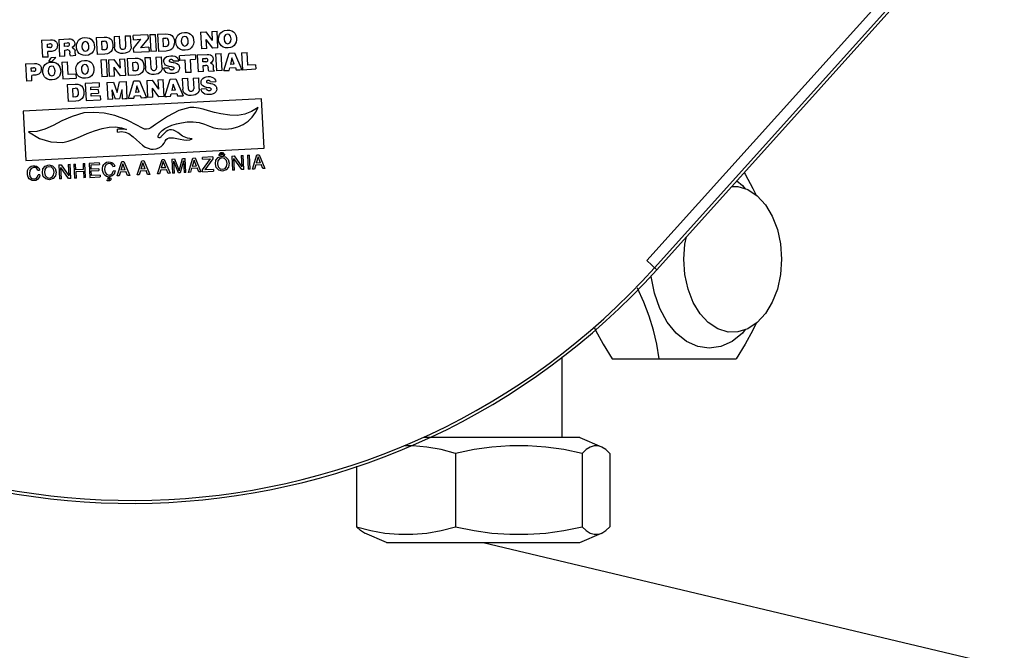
# Model space of a CAD drawing. Extents: x 40.7 to 137.4, y -250.8 to -221.5.
# Tile 36 of 256: x 56.5309 to 56.6455, y -237.8866 to -237.8132. Entities that reach past the tile are written whole.
import ezdxf

# ---------------------------------------------------------------- set-up
doc = ezdxf.new("R2010")
doc.units = 0
doc.header["$MEASUREMENT"] = 0
doc.linetypes.add('DASHDOT2', pattern=[0.5, 0.25, -0.125, 0, -0.125])
doc.layers.get('0').update_dxf_attribs({"linetype": 'CONTINUOUS'})
doc.layers.add('AC-FRIGORÍFICA', color=20, linetype='DASHDOT2')

msp = doc.modelspace()

# ---------------------------------------------------------------- linework, layer by layer
at = {"color": 6, "linetype": 'Continuous'}
for p, q in [((56.60389, -237.84124), (56.66107, -237.77773)), ((56.66198, -237.77855), (56.6048, -237.84206)), ((56.60506, -237.84229), (56.64525, -237.79765)), ((56.60389, -237.84124), (56.60506, -237.84229)), ((56.59402, -237.85243), (56.59402, -237.86183)), ((56.59989, -237.85267), (56.61429, -237.85267)), ((56.5961, -237.86183), (56.57795, -237.86183)), ((56.5961, -237.86183), (56.59862, -237.86291)), ((56.58164, -237.86366), (56.58164, -237.87221)), ((56.59639, -237.86366), (56.59639, -237.87221)), ((56.59961, -237.86366), (56.59961, -237.87221)), ((56.57012, -237.86515), (56.57012, -237.87221)), ((56.57363, -237.87404), (56.57111, -237.87296)), ((56.5961, -237.87404), (56.59862, -237.87296)), ((56.57363, -237.87404), (56.5961, -237.87404))]:
    msp.add_line(p, q, dxfattribs=at)
at = {"color": 7, "linetype": 'Continuous'}
for p, q in [((56.53349, -237.8156), (56.53454, -237.81554)), ((56.53549, -237.8155), (56.53666, -237.81544)), ((56.53549, -237.8155), (56.53559, -237.81748)), ((56.5378, -237.8156), (56.53799, -237.81543)), ((56.53984, -237.81526), (56.54076, -237.81522)), ((56.53984, -237.81526), (56.53994, -237.81726)), ((56.54151, -237.81542), (56.54165, -237.8156)), ((56.54192, -237.81516), (56.54257, -237.81513)), ((56.54192, -237.81516), (56.54198, -237.81641)), ((56.54263, -237.81639), (56.54257, -237.81513)), ((56.54321, -237.8151), (56.54385, -237.81507)), ((56.54321, -237.8151), (56.54327, -237.81636)), ((56.54391, -237.81631), (56.54385, -237.81507)), ((56.54586, -237.81496), (56.54415, -237.81505)), ((56.54417, -237.81554), (56.54415, -237.81505)), ((56.54417, -237.81554), (56.54504, -237.81549)), ((56.54419, -237.81655), (56.54504, -237.81549)), ((56.54588, -237.81539), (56.54501, -237.81646)), ((56.54586, -237.81496), (56.54588, -237.81539)), ((56.54609, -237.81494), (56.54674, -237.81491)), ((56.54609, -237.81494), (56.54619, -237.81691)), ((56.54684, -237.81688), (56.54674, -237.81491)), ((56.54699, -237.8149), (56.54791, -237.81485)), ((56.54699, -237.8149), (56.54709, -237.81689)), ((56.54764, -237.81535), (56.54793, -237.81534)), ((56.54769, -237.81635), (56.54764, -237.81535)), ((56.54814, -237.81539), (56.54793, -237.81534)), ((56.54921, -237.81522), (56.54935, -237.815)), ((56.55199, -237.81465), (56.5526, -237.81462)), ((56.55199, -237.81465), (56.55209, -237.81659)), ((56.5526, -237.81462), (56.55335, -237.81564)), ((56.5534, -237.81652), (56.55265, -237.81552)), ((56.5527, -237.81656), (56.55265, -237.81552)), ((56.55329, -237.81458), (56.55391, -237.81455)), ((56.55329, -237.81458), (56.55335, -237.81564)), ((56.55401, -237.81649), (56.55391, -237.81455)), ((56.53349, -237.8156), (56.53359, -237.81758)), ((56.53416, -237.81604), (56.53443, -237.81603)), ((56.53418, -237.81645), (56.53416, -237.81604)), ((56.53445, -237.81644), (56.53418, -237.81645)), ((56.53531, -237.81597), (56.53534, -237.81615)), ((56.53614, -237.81592), (56.53649, -237.81591)), ((56.53616, -237.81631), (56.53614, -237.81592)), ((56.53649, -237.81629), (56.53616, -237.81631)), ((56.53754, -237.81639), (56.53756, -237.81608)), ((56.53759, -237.81669), (56.53754, -237.81639)), ((56.53756, -237.81608), (56.53765, -237.81581)), ((56.53765, -237.81581), (56.5378, -237.8156)), ((56.54049, -237.81572), (56.54078, -237.8157)), ((56.54054, -237.81671), (56.54049, -237.81572)), ((56.54202, -237.81663), (56.54198, -237.81641)), ((56.54421, -237.817), (56.54419, -237.81655)), ((56.54598, -237.81641), (56.54501, -237.81646)), ((56.54598, -237.81641), (56.546, -237.8169)), ((56.54796, -237.81634), (56.54769, -237.81635)), ((56.54964, -237.81666), (56.54943, -237.81652)), ((56.5499, -237.81674), (56.54964, -237.81666)), ((56.55017, -237.81627), (56.5504, -237.81618)), ((56.5527, -237.81656), (56.55209, -237.81659)), ((56.55401, -237.81649), (56.5534, -237.81652)), ((56.55488, -237.81648), (56.55462, -237.8164)), ((56.55518, -237.81649), (56.55488, -237.81648)), ((56.55515, -237.816), (56.55538, -237.81591)), ((56.55546, -237.81645), (56.55518, -237.81649)), ((56.55518, -237.81649), (56.55518, -237.81649)), ((56.53425, -237.81755), (56.53359, -237.81758)), ((56.53425, -237.81755), (56.53421, -237.81692)), ((56.53433, -237.81805), (56.53459, -237.81763)), ((56.53516, -237.8176), (56.53459, -237.81763)), ((56.53504, -237.81679), (56.5347, -237.81689)), ((56.53516, -237.8176), (56.53471, -237.81803)), ((56.53621, -237.81745), (56.53559, -237.81748)), ((56.53618, -237.81674), (56.53644, -237.81673)), ((56.53621, -237.81745), (56.53618, -237.81674)), ((56.53677, -237.81696), (56.53678, -237.81706)), ((56.53679, -237.81719), (56.53678, -237.81706)), ((56.53684, -237.81741), (56.53749, -237.81735)), ((56.53741, -237.81713), (56.53738, -237.81681)), ((56.53834, -237.81735), (56.53808, -237.81727)), ((56.53864, -237.81736), (56.53834, -237.81735)), ((56.53862, -237.81687), (56.53884, -237.81679)), ((56.53864, -237.81736), (56.53864, -237.81736)), ((56.54083, -237.81721), (56.53994, -237.81726)), ((56.54081, -237.8167), (56.54054, -237.81671)), ((56.54114, -237.81716), (56.54083, -237.81721)), ((56.54139, -237.81706), (56.54114, -237.81716)), ((56.54127, -237.81787), (56.54188, -237.81783)), ((56.54158, -237.81691), (56.54139, -237.81706)), ((56.5417, -237.8167), (56.54158, -237.81691)), ((56.54188, -237.81783), (56.54263, -237.81885)), ((56.54257, -237.8178), (56.54319, -237.81777)), ((56.54257, -237.8178), (56.54263, -237.81885)), ((56.54298, -237.81714), (56.5427, -237.81712)), ((56.54323, -237.8171), (56.54298, -237.81714)), ((56.54329, -237.81971), (56.54319, -237.81777)), ((56.54345, -237.81772), (56.54437, -237.81767)), ((56.54345, -237.81772), (56.54355, -237.81971)), ((56.54421, -237.817), (56.546, -237.8169)), ((56.54552, -237.81762), (56.54616, -237.81759)), ((56.54552, -237.81762), (56.54558, -237.81887)), ((56.54623, -237.81885), (56.54616, -237.81759)), ((56.54684, -237.81688), (56.54619, -237.81691)), ((56.5468, -237.81755), (56.54744, -237.81752)), ((56.5468, -237.81755), (56.54687, -237.81881)), ((56.54797, -237.81685), (56.54709, -237.81689)), ((56.54751, -237.81877), (56.54744, -237.81752)), ((56.54828, -237.8168), (56.54797, -237.81685)), ((56.54898, -237.81746), (56.54916, -237.81754)), ((56.54939, -237.8178), (56.54944, -237.81798)), ((56.55138, -237.81731), (56.54954, -237.8174)), ((56.54957, -237.81791), (56.54954, -237.8174)), ((56.5502, -237.81675), (56.5499, -237.81674)), ((56.55049, -237.81671), (56.5502, -237.81675)), ((56.5502, -237.81675), (56.5502, -237.81675)), ((56.55081, -237.81785), (56.55141, -237.81781)), ((56.55138, -237.81731), (56.55141, -237.81781)), ((56.55159, -237.8173), (56.55277, -237.81724)), ((56.55159, -237.8173), (56.55169, -237.81928)), ((56.55224, -237.81773), (56.55259, -237.81771)), ((56.55226, -237.81811), (56.55224, -237.81773)), ((56.55342, -237.81761), (56.55344, -237.81776)), ((56.55374, -237.81718), (56.55439, -237.81714)), ((56.55374, -237.81718), (56.55384, -237.81914)), ((56.55449, -237.81911), (56.55439, -237.81714)), ((56.55468, -237.81912), (56.5553, -237.81709)), ((56.5553, -237.81709), (56.55595, -237.81706)), ((56.55564, -237.81766), (56.55548, -237.81842)), ((56.55591, -237.81839), (56.55564, -237.81766)), ((56.55595, -237.81706), (56.55678, -237.81902)), ((56.55675, -237.81707), (56.5574, -237.81704)), ((56.55675, -237.81707), (56.55685, -237.81903)), ((56.55748, -237.81851), (56.5574, -237.81704)), ((56.53161, -237.81836), (56.53266, -237.81831)), ((56.53161, -237.81836), (56.53172, -237.82035)), ((56.53228, -237.81881), (56.53255, -237.81879)), ((56.5323, -237.81922), (56.53228, -237.81881)), ((56.53409, -237.81828), (56.53432, -237.81818)), ((56.53432, -237.81818), (56.53461, -237.81814)), ((56.53433, -237.81805), (56.53471, -237.81803)), ((56.53463, -237.81861), (56.5344, -237.8187)), ((56.53461, -237.81814), (56.5349, -237.81816)), ((56.5349, -237.81816), (56.53514, -237.81823)), ((56.53514, -237.81823), (56.53534, -237.81835)), ((56.53534, -237.81835), (56.53551, -237.81852)), ((56.53551, -237.81852), (56.53562, -237.81874)), ((56.53585, -237.81813), (56.5365, -237.8181)), ((56.53585, -237.81813), (56.53595, -237.82009)), ((56.53657, -237.81957), (56.5365, -237.8181)), ((56.54039, -237.81787), (56.54104, -237.81784)), ((56.54039, -237.81787), (56.54049, -237.81984)), ((56.54114, -237.81981), (56.54104, -237.81784)), ((56.54127, -237.81787), (56.54137, -237.81981)), ((56.54268, -237.81974), (56.54193, -237.81874)), ((56.54199, -237.81978), (56.54193, -237.81874)), ((56.5441, -237.81817), (56.54439, -237.81816)), ((56.54416, -237.81917), (56.5441, -237.81817)), ((56.5446, -237.81821), (56.54439, -237.81816)), ((56.54513, -237.81788), (56.54527, -237.81805)), ((56.54562, -237.81908), (56.54558, -237.81887)), ((56.54623, -237.81885), (56.54625, -237.81893)), ((56.54775, -237.81824), (56.54771, -237.81807)), ((56.54835, -237.81883), (56.54772, -237.81886)), ((56.54782, -237.81838), (56.54775, -237.81824)), ((56.54792, -237.81848), (56.54782, -237.81838)), ((56.54811, -237.81858), (56.54792, -237.81848)), ((56.54833, -237.81864), (56.54811, -237.81858)), ((56.54858, -237.81869), (56.54833, -237.81864)), ((56.54873, -237.81788), (56.54865, -237.81785)), ((56.5487, -237.81816), (56.54881, -237.81818)), ((56.54881, -237.81801), (56.54944, -237.81798)), ((56.54881, -237.81818), (56.54904, -237.81823)), ((56.54904, -237.81823), (56.54923, -237.81831)), ((56.54923, -237.81831), (56.5494, -237.81843)), ((56.5494, -237.81843), (56.54945, -237.81849)), ((56.54945, -237.81849), (56.54948, -237.81856)), ((56.54953, -237.81873), (56.54954, -237.81883)), ((56.54957, -237.81791), (56.55016, -237.81788)), ((56.55016, -237.81788), (56.55024, -237.81936)), ((56.55088, -237.81933), (56.55081, -237.81785)), ((56.5526, -237.8181), (56.55226, -237.81811)), ((56.55228, -237.81854), (56.55255, -237.81853)), ((56.55232, -237.81925), (56.55228, -237.81854)), ((56.55288, -237.81876), (56.55288, -237.81886)), ((56.55331, -237.81814), (56.55314, -237.81825)), ((56.55351, -237.81893), (56.55349, -237.81861)), ((56.55531, -237.8191), (56.55538, -237.81882)), ((56.55538, -237.81882), (56.55605, -237.81878)), ((56.55591, -237.81839), (56.55548, -237.81842)), ((56.55605, -237.81878), (56.55614, -237.81905)), ((56.55685, -237.81902), (56.55841, -237.81894)), ((56.55839, -237.81846), (56.55748, -237.81851)), ((56.55839, -237.81846), (56.55841, -237.81894)), ((56.53257, -237.81921), (56.5323, -237.81922)), ((56.53237, -237.82031), (56.53234, -237.81969)), ((56.53469, -237.81973), (56.53492, -237.81965)), ((56.53595, -237.82009), (56.53751, -237.82001)), ((56.53748, -237.81953), (56.53657, -237.81957)), ((56.53748, -237.81953), (56.53751, -237.82001)), ((56.53829, -237.82001), (56.53805, -237.81994)), ((56.53858, -237.82002), (56.53829, -237.82001)), ((56.53856, -237.81953), (56.53878, -237.81944)), ((56.53887, -237.81998), (56.53858, -237.82002)), ((56.53858, -237.82002), (56.53858, -237.82002)), ((56.54114, -237.81981), (56.54049, -237.81984)), ((56.54199, -237.81978), (56.54137, -237.81981)), ((56.54329, -237.81971), (56.54268, -237.81974)), ((56.54444, -237.81967), (56.54355, -237.81971)), ((56.54442, -237.81916), (56.54416, -237.81917)), ((56.54475, -237.81962), (56.54444, -237.81967)), ((56.545, -237.81952), (56.54475, -237.81962)), ((56.54519, -237.81936), (56.545, -237.81952)), ((56.54531, -237.81916), (56.54519, -237.81936)), ((56.54683, -237.81956), (56.54658, -237.81959)), ((56.54736, -237.81928), (56.54722, -237.8194)), ((56.54745, -237.81913), (56.54736, -237.81928)), ((56.54784, -237.82215), (56.54846, -237.82012)), ((56.54818, -237.81943), (56.54799, -237.81934)), ((56.5484, -237.81948), (56.54818, -237.81943)), ((56.54866, -237.81948), (56.5484, -237.81948)), ((56.54846, -237.82012), (56.54911, -237.82009)), ((56.5489, -237.81946), (56.54866, -237.81948)), ((56.54912, -237.8194), (56.5489, -237.81946)), ((56.54911, -237.82009), (56.54995, -237.82205)), ((56.54929, -237.81931), (56.54912, -237.8194)), ((56.54985, -237.82005), (56.55051, -237.82002)), ((56.54985, -237.82005), (56.54991, -237.8213)), ((56.55088, -237.81933), (56.55024, -237.81936)), ((56.55057, -237.82128), (56.55051, -237.82002)), ((56.55113, -237.81999), (56.55177, -237.81996)), ((56.55113, -237.81999), (56.55119, -237.82125)), ((56.55232, -237.81925), (56.55169, -237.81928)), ((56.55183, -237.8212), (56.55177, -237.81996)), ((56.55287, -237.81982), (56.5531, -237.81983)), ((56.55295, -237.81921), (56.5536, -237.81915)), ((56.5531, -237.81983), (56.55331, -237.81988)), ((56.55331, -237.81988), (56.55348, -237.81997)), ((56.55449, -237.81911), (56.55384, -237.81914)), ((56.55468, -237.81912), (56.55489, -237.81911)), ((56.55489, -237.81911), (56.55531, -237.8191)), ((56.55614, -237.81905), (56.55654, -237.81903)), ((56.55654, -237.81903), (56.55682, -237.81901)), ((56.53237, -237.82031), (56.53172, -237.82035)), ((56.53471, -237.82022), (56.53472, -237.82022)), ((56.53647, -237.82075), (56.53739, -237.8207)), ((56.53647, -237.82075), (56.53657, -237.82274)), ((56.53712, -237.8212), (56.53741, -237.82119)), ((56.53718, -237.8222), (56.53712, -237.8212)), ((56.53815, -237.8209), (56.53828, -237.82108)), ((56.54018, -237.82055), (56.53856, -237.82063)), ((56.53856, -237.82063), (56.53866, -237.82262)), ((56.53921, -237.82106), (56.5402, -237.82101)), ((56.53922, -237.82136), (56.53921, -237.82106)), ((56.54018, -237.82055), (56.5402, -237.82101)), ((56.54108, -237.8205), (56.54185, -237.82046)), ((56.54108, -237.8205), (56.54118, -237.82249)), ((56.54185, -237.82046), (56.54228, -237.82168)), ((56.54228, -237.82168), (56.54257, -237.82042)), ((56.54257, -237.82042), (56.54336, -237.82038)), ((56.54346, -237.82238), (56.54336, -237.82038)), ((56.5436, -237.82236), (56.54422, -237.82033)), ((56.54422, -237.82033), (56.54487, -237.8203)), ((56.54456, -237.82091), (56.5444, -237.82166)), ((56.54483, -237.82163), (56.54456, -237.82091)), ((56.54487, -237.8203), (56.54571, -237.82226)), ((56.54573, -237.82028), (56.54634, -237.82025)), ((56.54573, -237.82028), (56.54583, -237.82224)), ((56.54634, -237.82025), (56.54709, -237.82128)), ((56.54714, -237.82217), (56.54639, -237.82116)), ((56.54644, -237.82221), (56.54639, -237.82116)), ((56.54703, -237.82021), (56.54765, -237.82018)), ((56.54703, -237.82021), (56.54709, -237.82128)), ((56.54775, -237.82214), (56.54765, -237.82018)), ((56.54881, -237.82069), (56.54864, -237.82144)), ((56.54907, -237.82142), (56.54881, -237.82069)), ((56.55204, -237.8205), (56.55206, -237.82032)), ((56.55207, -237.82066), (56.55204, -237.8205)), ((56.55268, -237.82126), (56.55204, -237.8213)), ((56.55215, -237.82081), (56.55207, -237.82066)), ((56.55225, -237.82091), (56.55215, -237.82081)), ((56.55243, -237.82101), (56.55225, -237.82091)), ((56.55266, -237.82108), (56.55243, -237.82101)), ((56.55291, -237.82112), (56.55266, -237.82108)), ((56.55306, -237.82031), (56.55298, -237.82028)), ((56.55302, -237.82059), (56.55313, -237.82061)), ((56.55313, -237.82061), (56.55336, -237.82066)), ((56.55314, -237.82044), (56.55376, -237.82041)), ((56.55336, -237.82066), (56.55355, -237.82074)), ((56.55355, -237.82074), (56.55372, -237.82086)), ((56.55372, -237.82086), (56.55377, -237.82092)), ((56.55908, -237.8224), (56.53136, -237.82386)), ((56.53744, -237.82218), (56.53718, -237.8222)), ((56.53821, -237.82239), (56.53802, -237.82254)), ((56.53833, -237.82218), (56.53821, -237.82239)), ((56.54008, -237.82132), (56.53922, -237.82136)), ((56.53924, -237.82179), (56.5401, -237.82175)), ((56.53926, -237.82212), (56.53924, -237.82179)), ((56.54031, -237.82207), (56.53926, -237.82212)), ((56.54008, -237.82132), (56.5401, -237.82175)), ((56.54031, -237.82207), (56.54033, -237.82253)), ((56.54208, -237.82245), (56.54171, -237.82138)), ((56.54176, -237.82246), (56.54171, -237.82138)), ((56.54255, -237.82242), (56.54208, -237.82245)), ((56.54281, -237.82132), (56.54255, -237.82242)), ((56.54281, -237.82132), (56.54288, -237.8224)), ((56.54288, -237.8224), (56.54323, -237.82239)), ((56.54323, -237.82239), (56.54346, -237.82238)), ((56.5436, -237.82236), (56.54381, -237.82235)), ((56.54381, -237.82235), (56.54423, -237.82234)), ((56.54423, -237.82234), (56.5443, -237.82206)), ((56.5443, -237.82206), (56.54497, -237.82203)), ((56.54483, -237.82163), (56.5444, -237.82166)), ((56.54497, -237.82203), (56.54506, -237.82229)), ((56.54506, -237.82229), (56.54546, -237.82227)), ((56.54546, -237.82227), (56.54571, -237.82226)), ((56.54644, -237.82221), (56.54583, -237.82224)), ((56.54775, -237.82214), (56.54714, -237.82217)), ((56.54784, -237.82215), (56.54805, -237.82214)), ((56.54805, -237.82214), (56.54847, -237.82212)), ((56.54847, -237.82212), (56.54855, -237.82185)), ((56.54855, -237.82185), (56.54922, -237.82181)), ((56.54907, -237.82142), (56.54864, -237.82144)), ((56.54922, -237.82181), (56.5493, -237.82208)), ((56.5493, -237.82208), (56.5497, -237.82206)), ((56.5497, -237.82206), (56.54995, -237.82205)), ((56.54995, -237.82152), (56.54991, -237.8213)), ((56.55168, -237.82171), (56.55155, -237.82184)), ((56.55177, -237.82156), (56.55168, -237.82171)), ((56.55278, -237.82142), (56.55287, -237.82145)), ((56.55362, -237.82174), (56.55344, -237.82184)), ((56.55939, -237.82814), (56.55908, -237.8224)), ((56.53746, -237.82269), (56.53657, -237.82274)), ((56.53866, -237.82262), (56.54033, -237.82253)), ((56.54176, -237.82246), (56.54118, -237.82249)), ((56.53136, -237.82386), (56.53167, -237.82959)), ((56.54232, -237.82631), (56.54231, -237.82595)), ((56.53167, -237.82959), (56.55939, -237.82814)), ((56.5511, -237.8293), (56.55136, -237.82929)), ((56.55136, -237.82929), (56.55203, -237.83089)), ((56.55342, -237.82918), (56.55221, -237.82925)), ((56.55222, -237.82944), (56.55221, -237.82925)), ((56.55342, -237.82918), (56.55343, -237.82938)), ((56.55378, -237.82955), (56.55403, -237.82923)), ((56.55403, -237.82923), (56.55446, -237.82909)), ((56.55413, -237.82899), (56.55433, -237.82865)), ((56.55413, -237.82899), (56.55431, -237.82898)), ((56.55447, -237.82928), (56.55417, -237.82938)), ((56.55445, -237.82876), (56.55431, -237.82898)), ((56.55433, -237.82865), (56.55455, -237.82864)), ((56.55461, -237.82896), (56.55445, -237.82876)), ((56.55446, -237.82909), (56.5549, -237.82918)), ((56.55477, -237.82934), (56.55447, -237.82928)), ((56.55455, -237.82864), (56.55479, -237.82895)), ((56.55461, -237.82896), (56.55479, -237.82895)), ((56.5549, -237.82918), (56.55519, -237.82947)), ((56.55563, -237.82907), (56.5559, -237.82906)), ((56.55563, -237.82907), (56.55572, -237.83071)), ((56.5559, -237.82906), (56.55678, -237.83034)), ((56.55672, -237.82902), (56.55693, -237.829)), ((56.55672, -237.82902), (56.55678, -237.83034)), ((56.55701, -237.83064), (56.55693, -237.829)), ((56.55744, -237.82898), (56.55766, -237.82897)), ((56.55744, -237.82898), (56.55752, -237.83061)), ((56.55775, -237.8306), (56.55766, -237.82897)), ((56.55802, -237.83059), (56.55855, -237.82892)), ((56.55868, -237.82916), (56.55846, -237.82989)), ((56.55855, -237.82892), (56.55881, -237.82891)), ((56.55897, -237.82987), (56.55868, -237.82916)), ((56.55881, -237.82891), (56.55948, -237.83051)), ((56.53278, -237.83042), (56.53257, -237.8304)), ((56.53365, -237.83057), (56.5339, -237.83025)), ((56.5339, -237.83025), (56.53433, -237.83011)), ((56.53433, -237.83011), (56.53477, -237.83021)), ((56.53477, -237.83021), (56.53506, -237.8305)), ((56.5355, -237.8301), (56.53577, -237.83008)), ((56.5355, -237.8301), (56.53559, -237.83173)), ((56.53664, -237.83168), (56.53573, -237.83039)), ((56.5358, -237.83172), (56.53573, -237.83039)), ((56.53577, -237.83008), (56.53665, -237.83137)), ((56.53659, -237.83004), (56.5368, -237.83003)), ((56.53659, -237.83004), (56.53665, -237.83137)), ((56.53688, -237.83167), (56.5368, -237.83003)), ((56.53723, -237.83001), (56.53745, -237.83)), ((56.53723, -237.83001), (56.53732, -237.83165)), ((56.53749, -237.83067), (56.53745, -237.83)), ((56.53831, -237.82995), (56.53853, -237.82994)), ((56.53831, -237.82995), (56.53834, -237.83063)), ((56.53861, -237.83158), (56.53853, -237.82994)), ((56.5402, -237.82986), (56.53901, -237.82992)), ((56.53901, -237.82992), (56.53909, -237.83155)), ((56.53924, -237.8301), (56.54021, -237.83005)), ((56.53926, -237.8306), (56.53924, -237.8301)), ((56.5402, -237.82986), (56.54021, -237.83005)), ((56.54063, -237.83024), (56.54073, -237.83005)), ((56.54073, -237.83005), (56.54088, -237.8299)), ((56.54085, -237.83031), (56.54081, -237.83065)), ((56.54179, -237.83027), (56.542, -237.83026)), ((56.54228, -237.83139), (56.54282, -237.82972)), ((56.54294, -237.82996), (56.54272, -237.8307)), ((56.54282, -237.82972), (56.54307, -237.82971)), ((56.54323, -237.83067), (56.54294, -237.82996)), ((56.54307, -237.82971), (56.54374, -237.83132)), ((56.54461, -237.83127), (56.54514, -237.82961)), ((56.54527, -237.82984), (56.54505, -237.83058)), ((56.54514, -237.82961), (56.5454, -237.82959)), ((56.54556, -237.83055), (56.54527, -237.82984)), ((56.5454, -237.82959), (56.54607, -237.8312)), ((56.54698, -237.83115), (56.54752, -237.82948)), ((56.54765, -237.82972), (56.54742, -237.83046)), ((56.54793, -237.83043), (56.54742, -237.83046)), ((56.54752, -237.82948), (56.54777, -237.82947)), ((56.54793, -237.83043), (56.54765, -237.82972)), ((56.54777, -237.82947), (56.54844, -237.83108)), ((56.54864, -237.82943), (56.54896, -237.82941)), ((56.54864, -237.82943), (56.54872, -237.83106)), ((56.5494, -237.83103), (56.54887, -237.82967)), ((56.54894, -237.83105), (56.54887, -237.82967)), ((56.54896, -237.82941), (56.5495, -237.83078)), ((56.5495, -237.83078), (56.54989, -237.82936)), ((56.55, -237.82961), (56.54961, -237.83102)), ((56.54989, -237.82936), (56.55021, -237.82935)), ((56.55, -237.82961), (56.55008, -237.83099)), ((56.55029, -237.83098), (56.55021, -237.82935)), ((56.55057, -237.83097), (56.5511, -237.8293)), ((56.55123, -237.82954), (56.55101, -237.83028)), ((56.55152, -237.83025), (56.55101, -237.83028)), ((56.55152, -237.83025), (56.55123, -237.82954)), ((56.55221, -237.83069), (56.55315, -237.82939)), ((56.55222, -237.82944), (56.55315, -237.82939)), ((56.55343, -237.82938), (56.55248, -237.83067)), ((56.55371, -237.82999), (56.55378, -237.82955)), ((56.55382, -237.83042), (56.55371, -237.82999)), ((56.55399, -237.82963), (56.55394, -237.82997)), ((56.55394, -237.82997), (56.55403, -237.83032)), ((56.55417, -237.82938), (56.55399, -237.82963)), ((56.55499, -237.82958), (56.55477, -237.82934)), ((56.55523, -237.83035), (56.55498, -237.83067)), ((56.55677, -237.83065), (56.55586, -237.82936)), ((56.55593, -237.8307), (56.55586, -237.82936)), ((56.5584, -237.83009), (56.55825, -237.83058)), ((56.5584, -237.83009), (56.55905, -237.83006)), ((56.55897, -237.82987), (56.55846, -237.82989)), ((56.55924, -237.83053), (56.55905, -237.83006)), ((56.53184, -237.831), (56.53187, -237.83075)), ((56.53186, -237.83127), (56.53184, -237.831)), ((56.53193, -237.83152), (56.53186, -237.83127)), ((56.53187, -237.83075), (56.53197, -237.83053)), ((56.53305, -237.83071), (56.53326, -237.8307)), ((56.5333, -237.83125), (56.53309, -237.83126)), ((56.5333, -237.83125), (56.53325, -237.83148)), ((56.53358, -237.83102), (56.53365, -237.83057)), ((56.5351, -237.83138), (56.53485, -237.8317)), ((56.53834, -237.83063), (56.53749, -237.83067)), ((56.5375, -237.83086), (56.53835, -237.83082)), ((56.53754, -237.83163), (56.5375, -237.83086)), ((56.53835, -237.83082), (56.53839, -237.83159)), ((56.53861, -237.83158), (56.53839, -237.83159)), ((56.53909, -237.83155), (56.5403, -237.83149)), ((56.54015, -237.83056), (56.53926, -237.8306)), ((56.53927, -237.8308), (56.54016, -237.83075)), ((56.5393, -237.83135), (56.53927, -237.8308)), ((56.54029, -237.8313), (56.5393, -237.83135)), ((56.54015, -237.83056), (56.54016, -237.83075)), ((56.54029, -237.8313), (56.5403, -237.83149)), ((56.54064, -237.83099), (56.54058, -237.83074)), ((56.54081, -237.83065), (56.54088, -237.83099)), ((56.54126, -237.83148), (56.54117, -237.83167)), ((56.54131, -237.83157), (56.54136, -237.83148)), ((56.54169, -237.83139), (56.54136, -237.83148)), ((56.54193, -237.83116), (56.54169, -237.83139)), ((56.54175, -237.83105), (56.54183, -237.83081)), ((56.54204, -237.8308), (56.54183, -237.83081)), ((56.54204, -237.8308), (56.54193, -237.83116)), ((56.54251, -237.83138), (56.54228, -237.83139)), ((56.54266, -237.8309), (56.54251, -237.83138)), ((56.54266, -237.8309), (56.54331, -237.83086)), ((56.54323, -237.83067), (56.54272, -237.8307)), ((56.5435, -237.83133), (56.54331, -237.83086)), ((56.54374, -237.83132), (56.5435, -237.83133)), ((56.54484, -237.83126), (56.54461, -237.83127)), ((56.54499, -237.83078), (56.54484, -237.83126)), ((56.54499, -237.83078), (56.54564, -237.83075)), ((56.54556, -237.83055), (56.54505, -237.83058)), ((56.54583, -237.83121), (56.54564, -237.83075)), ((56.54607, -237.8312), (56.54583, -237.83121)), ((56.54721, -237.83114), (56.54698, -237.83115)), ((56.54736, -237.83066), (56.54721, -237.83114)), ((56.54736, -237.83066), (56.54801, -237.83062)), ((56.5482, -237.83109), (56.54801, -237.83062)), ((56.54844, -237.83108), (56.5482, -237.83109)), ((56.54894, -237.83105), (56.54872, -237.83106)), ((56.54961, -237.83102), (56.5494, -237.83103)), ((56.55029, -237.83098), (56.55008, -237.83099)), ((56.5508, -237.83096), (56.55057, -237.83097)), ((56.55095, -237.83047), (56.5508, -237.83096)), ((56.55095, -237.83047), (56.5516, -237.83044)), ((56.55179, -237.83091), (56.5516, -237.83044)), ((56.55203, -237.83089), (56.55179, -237.83091)), ((56.55222, -237.83089), (56.55221, -237.83069)), ((56.55222, -237.83089), (56.5535, -237.83082)), ((56.55349, -237.83062), (56.55248, -237.83067)), ((56.55349, -237.83062), (56.5535, -237.83082)), ((56.55498, -237.83067), (56.55455, -237.83081)), ((56.55593, -237.8307), (56.55572, -237.83071)), ((56.55701, -237.83064), (56.55677, -237.83065)), ((56.55775, -237.8306), (56.55752, -237.83061)), ((56.55825, -237.83058), (56.55802, -237.83059)), ((56.55948, -237.83051), (56.55924, -237.83053)), ((56.53233, -237.83167), (56.53263, -237.83173)), ((56.53485, -237.8317), (56.53442, -237.83184)), ((56.5358, -237.83172), (56.53559, -237.83173)), ((56.53688, -237.83167), (56.53664, -237.83168)), ((56.53754, -237.83163), (56.53732, -237.83165)), ((56.54112, -237.83182), (56.54109, -237.83192)), ((56.54134, -237.83167), (56.54128, -237.83166))]:
    msp.add_line(p, q, dxfattribs=at)
for points in [[(56.53454, -237.81554), (56.53477, -237.81555), (56.53496, -237.8156), (56.53512, -237.81569), (56.53524, -237.81582), (56.53531, -237.81597)], [(56.53666, -237.81544), (56.53685, -237.81545), (56.53702, -237.81549), (56.53716, -237.81557)], [(56.53799, -237.81543), (56.53824, -237.81533), (56.53854, -237.81528)], [(56.53854, -237.81528), (56.53882, -237.8153), (56.53907, -237.81537)], [(56.53907, -237.81537), (56.53927, -237.81549), (56.53943, -237.81566), (56.53955, -237.81588)], [(56.54076, -237.81522), (56.54106, -237.81523), (56.54131, -237.8153), (56.54151, -237.81542)], [(56.54791, -237.81485), (56.5482, -237.81487), (56.54846, -237.81493), (56.54866, -237.81506)], [(56.54796, -237.81634), (56.54818, -237.81626), (56.54829, -237.81606), (56.54831, -237.81581), (56.54827, -237.81557), (56.54814, -237.81539)], [(56.54866, -237.81506), (56.5488, -237.81523), (56.5489, -237.81548), (56.54894, -237.81577), (56.54893, -237.81606), (56.54885, -237.81634), (56.54873, -237.81654)], [(56.54915, -237.81609), (56.5491, -237.81579), (56.54912, -237.81549), (56.54921, -237.81522)], [(56.54935, -237.815), (56.54955, -237.81484), (56.5498, -237.81474), (56.5501, -237.81469)], [(56.55012, -237.81515), (56.54989, -237.81524), (56.54976, -237.81546), (56.54974, -237.81574), (56.5498, -237.81602), (56.54995, -237.81621), (56.55017, -237.81627)], [(56.5501, -237.81469), (56.55038, -237.81471), (56.55063, -237.81478)], [(56.5504, -237.81618), (56.55053, -237.81596), (56.55055, -237.81567), (56.55049, -237.8154), (56.55034, -237.81521), (56.55012, -237.81515)], [(56.55063, -237.81478), (56.55083, -237.8149), (56.55099, -237.81507), (56.55111, -237.81528), (56.55118, -237.81554), (56.55119, -237.81581), (56.55115, -237.81607), (56.55106, -237.8163), (56.55091, -237.81648), (56.55072, -237.81662), (56.55049, -237.81671)], [(56.55425, -237.81607), (56.55413, -237.81582), (56.55408, -237.81552), (56.5541, -237.81521), (56.55419, -237.81494)], [(56.55419, -237.81494), (56.55433, -237.81472), (56.55453, -237.81456)], [(56.55453, -237.81456), (56.55478, -237.81446), (56.55507, -237.81441)], [(56.5551, -237.81488), (56.55487, -237.81496), (56.55474, -237.81518), (56.55472, -237.81546), (56.55477, -237.81574), (56.55493, -237.81594), (56.55515, -237.816)], [(56.55507, -237.81441), (56.55536, -237.81442), (56.55561, -237.8145)], [(56.55538, -237.81591), (56.55551, -237.81571), (56.55553, -237.81543), (56.55548, -237.81514), (56.55532, -237.81494), (56.5551, -237.81488)], [(56.55561, -237.8145), (56.55581, -237.81462), (56.55597, -237.81479), (56.55609, -237.81501), (56.55616, -237.81527), (56.55617, -237.81554), (56.55613, -237.81581), (56.55603, -237.81603), (56.55589, -237.81622), (56.5557, -237.81636), (56.55546, -237.81645)], [(56.53472, -237.81625), (56.53471, -237.81618), (56.53468, -237.81611), (56.53462, -237.81606), (56.53453, -237.81603), (56.53443, -237.81603)], [(56.53445, -237.81644), (56.53452, -237.81644), (56.53458, -237.81642), (56.53464, -237.8164)], [(56.53464, -237.8164), (56.53469, -237.81633), (56.53472, -237.81625)], [(56.53534, -237.81615), (56.53528, -237.81654), (56.53504, -237.81679)], [(56.53665, -237.81626), (56.53671, -237.8162), (56.53674, -237.81613), (56.53674, -237.81605), (56.53672, -237.81599), (56.53666, -237.81594), (56.53658, -237.81591), (56.53649, -237.81591)], [(56.53649, -237.81629), (56.53655, -237.81629), (56.5366, -237.81628), (56.53665, -237.81626)], [(56.53734, -237.81596), (56.53732, -237.81617), (56.53721, -237.81634), (56.53704, -237.81645)], [(56.53704, -237.81645), (56.53706, -237.81646), (56.53709, -237.81647), (56.53711, -237.81648)], [(56.53711, -237.81648), (56.53722, -237.81655), (56.53731, -237.81663), (56.53736, -237.81672), (56.53738, -237.81681)], [(56.53716, -237.81557), (56.53726, -237.81568), (56.53732, -237.81581), (56.53734, -237.81596)], [(56.53808, -237.81727), (56.53787, -237.81713), (56.53771, -237.81694), (56.53759, -237.81669)], [(56.53856, -237.81575), (56.53833, -237.81584), (56.53821, -237.81605), (56.53818, -237.81633), (56.53823, -237.81661), (56.53839, -237.81682), (56.53862, -237.81687)], [(56.53884, -237.81679), (56.53897, -237.81658), (56.539, -237.8163), (56.53894, -237.81601), (56.53879, -237.81581), (56.53856, -237.81575)], [(56.53959, -237.81668), (56.5395, -237.8169), (56.53935, -237.81709)], [(56.53955, -237.81588), (56.53962, -237.81614), (56.53963, -237.81641), (56.53959, -237.81668)], [(56.54081, -237.8167), (56.54103, -237.81662), (56.54114, -237.81643), (56.54116, -237.81618), (56.54112, -237.81593), (56.54099, -237.81575), (56.54078, -237.8157)], [(56.54165, -237.8156), (56.54175, -237.81585), (56.54179, -237.81613), (56.54178, -237.81643), (56.5417, -237.8167)], [(56.5427, -237.81712), (56.54246, -237.81706), (56.54226, -237.81695), (56.54212, -237.81681), (56.54202, -237.81663)], [(56.54263, -237.81639), (56.54265, -237.81648), (56.54271, -237.81656), (56.54281, -237.81662), (56.54292, -237.81665), (56.54303, -237.81664), (56.54313, -237.8166), (56.54321, -237.81654)], [(56.54321, -237.81654), (56.54326, -237.81646), (56.54327, -237.81636)], [(56.54391, -237.81631), (56.5439, -237.8165), (56.54385, -237.81667), (56.54376, -237.81682), (56.54363, -237.81694)], [(56.54873, -237.81654), (56.54854, -237.8167), (56.54828, -237.8168)], [(56.54943, -237.81652), (56.54927, -237.81633), (56.54915, -237.81609)], [(56.55462, -237.8164), (56.55441, -237.81626), (56.55425, -237.81607)], [(56.5347, -237.81689), (56.53454, -237.8169), (56.53438, -237.81691), (56.53421, -237.81692)], [(56.53668, -237.81677), (56.53661, -237.81674), (56.53653, -237.81673), (56.53644, -237.81673)], [(56.53677, -237.81696), (56.53676, -237.81688), (56.53672, -237.81681), (56.53668, -237.81677)], [(56.53684, -237.81741), (56.53681, -237.81731), (56.53679, -237.81719)], [(56.53741, -237.81713), (56.53741, -237.81718), (56.53741, -237.81722), (56.53742, -237.81727)], [(56.53742, -237.81727), (56.53744, -237.81729), (56.53747, -237.81732), (56.53749, -237.81735)], [(56.53935, -237.81709), (56.53916, -237.81723), (56.53893, -237.81732), (56.53864, -237.81736)], [(56.54363, -237.81694), (56.54345, -237.81704), (56.54323, -237.8171)], [(56.54437, -237.81767), (56.54467, -237.81768), (56.54493, -237.81775), (56.54513, -237.81788)], [(56.54771, -237.81807), (56.54773, -237.81789), (56.5478, -237.81774), (56.54791, -237.81761), (56.54808, -237.8175)], [(56.54808, -237.8175), (56.54829, -237.81743), (56.54854, -237.8174)], [(56.54854, -237.8174), (56.54877, -237.81741), (56.54898, -237.81746)], [(56.54916, -237.81754), (56.5493, -237.81766), (56.54939, -237.8178)], [(56.55285, -237.81793), (56.55285, -237.81785), (56.55282, -237.81779), (56.55276, -237.81774), (56.55269, -237.81771), (56.55259, -237.81771)], [(56.55277, -237.81724), (56.55296, -237.81725), (56.55313, -237.8173), (56.55327, -237.81737)], [(56.55327, -237.81737), (56.55337, -237.81748), (56.55342, -237.81761)], [(56.55344, -237.81776), (56.55342, -237.81797), (56.55331, -237.81814)], [(56.53284, -237.81902), (56.53284, -237.81894), (56.5328, -237.81888), (56.53274, -237.81883), (56.53265, -237.8188), (56.53255, -237.81879)], [(56.53266, -237.81831), (56.53289, -237.81832), (56.53308, -237.81837), (56.53324, -237.81846), (56.53336, -237.81859), (56.53343, -237.81874), (56.53346, -237.81892)], [(56.53346, -237.81892), (56.5334, -237.81931), (56.53316, -237.81956), (56.53282, -237.81966)], [(56.53471, -237.82022), (56.53442, -237.82021), (56.53418, -237.82014), (56.53398, -237.82002), (56.53381, -237.81985), (56.5337, -237.81963), (56.53363, -237.81937), (56.53362, -237.8191), (56.53366, -237.81884), (56.53376, -237.81861), (56.5339, -237.81842), (56.53409, -237.81828)], [(56.5344, -237.8187), (56.53428, -237.81891), (56.53425, -237.81919), (56.53431, -237.81947), (56.53446, -237.81967), (56.53469, -237.81973)], [(56.53492, -237.81965), (56.53504, -237.81944), (56.53507, -237.81916), (56.53501, -237.81887), (56.53486, -237.81867), (56.53463, -237.81861)], [(56.53562, -237.81874), (56.53569, -237.819), (56.53571, -237.81927), (56.53567, -237.81954)], [(56.53748, -237.8189), (56.53752, -237.81864), (56.53762, -237.81841), (56.53777, -237.81822), (56.53796, -237.81808)], [(56.53756, -237.81943), (56.5375, -237.81917), (56.53748, -237.8189)], [(56.53796, -237.81808), (56.53819, -237.81798), (56.53848, -237.81794)], [(56.5385, -237.81841), (56.53827, -237.8185), (56.53815, -237.81871), (56.53812, -237.81899), (56.53817, -237.81927)], [(56.53848, -237.81794), (56.53876, -237.81796), (56.53901, -237.81803)], [(56.53878, -237.81944), (56.53891, -237.81924), (56.53894, -237.81896), (56.53888, -237.81867), (56.53873, -237.81847), (56.5385, -237.81841)], [(56.53901, -237.81803), (56.53921, -237.81815), (56.53937, -237.81832), (56.53949, -237.81854), (56.53956, -237.8188), (56.53957, -237.81907), (56.53953, -237.81933), (56.53944, -237.81956), (56.53929, -237.81975), (56.5391, -237.81989), (56.53887, -237.81998)], [(56.54442, -237.81916), (56.54464, -237.81908), (56.54475, -237.81888), (56.54478, -237.81863), (56.54473, -237.81838), (56.5446, -237.81821)], [(56.54527, -237.81805), (56.54536, -237.8183), (56.5454, -237.81859), (56.54539, -237.81888), (56.54531, -237.81916)], [(56.54625, -237.81893), (56.5463, -237.81901), (56.54639, -237.81907)], [(56.5468, -237.819), (56.54685, -237.81892), (56.54687, -237.81881)], [(56.54751, -237.81877), (56.5475, -237.81896), (56.54745, -237.81913)], [(56.54799, -237.81934), (56.54786, -237.81921), (56.54776, -237.81905), (56.54772, -237.81886)], [(56.5485, -237.81785), (56.54845, -237.81786), (56.54842, -237.81788), (56.54839, -237.8179), (56.54836, -237.81792), (56.54835, -237.81795)], [(56.54835, -237.81795), (56.54835, -237.81803), (56.5484, -237.81809), (56.54847, -237.81811)], [(56.54835, -237.81883), (56.54838, -237.81892), (56.54845, -237.81899), (56.54855, -237.81901)], [(56.54847, -237.81811), (56.54858, -237.81814), (56.5487, -237.81816)], [(56.54865, -237.81785), (56.54859, -237.81784), (56.54854, -237.81784), (56.5485, -237.81785)], [(56.54855, -237.81901), (56.54862, -237.81902), (56.54869, -237.81902), (56.54875, -237.81901), (56.5488, -237.81899), (56.54885, -237.81897), (56.54888, -237.81894), (56.54891, -237.8189), (56.54891, -237.81886)], [(56.54891, -237.81886), (56.5489, -237.81882), (56.54886, -237.81877), (56.5488, -237.81874), (56.54874, -237.81872), (56.54866, -237.8187), (56.54858, -237.81869)], [(56.54881, -237.81801), (56.54879, -237.81794), (56.54873, -237.81788)], [(56.54954, -237.81883), (56.54951, -237.81899), (56.54943, -237.81916), (56.54929, -237.81931)], [(56.54948, -237.81856), (56.54951, -237.81864), (56.54953, -237.81873)], [(56.55278, -237.81857), (56.55271, -237.81854), (56.55263, -237.81853), (56.55255, -237.81853)], [(56.5526, -237.8181), (56.55265, -237.81809), (56.55271, -237.81808), (56.55275, -237.81806)], [(56.55275, -237.81806), (56.55282, -237.818), (56.55285, -237.81793)], [(56.55288, -237.81876), (56.55286, -237.81868), (56.55283, -237.81862), (56.55278, -237.81857)], [(56.55295, -237.81921), (56.55291, -237.81911), (56.5529, -237.81899), (56.55288, -237.81886)], [(56.55314, -237.81825), (56.55317, -237.81826), (56.55319, -237.81827), (56.55321, -237.81828)], [(56.55321, -237.81828), (56.55333, -237.81835), (56.55341, -237.81843)], [(56.55341, -237.81843), (56.55346, -237.81852), (56.55349, -237.81861)], [(56.55352, -237.81907), (56.55351, -237.81903), (56.55351, -237.81898), (56.55351, -237.81893)], [(56.53282, -237.81966), (56.53266, -237.81966), (56.5325, -237.81967), (56.53234, -237.81969)], [(56.53257, -237.81921), (56.53264, -237.8192), (56.5327, -237.81919), (56.53276, -237.81916)], [(56.53276, -237.81916), (56.53281, -237.8191), (56.53284, -237.81902)], [(56.53542, -237.81995), (56.53523, -237.82009), (56.535, -237.82018), (56.53471, -237.82022)], [(56.53567, -237.81954), (56.53557, -237.81976), (56.53542, -237.81995)], [(56.53805, -237.81994), (56.53784, -237.81982), (56.53768, -237.81965), (56.53756, -237.81943)], [(56.53817, -237.81927), (56.53833, -237.81947), (56.53856, -237.81953)], [(56.54658, -237.81959), (56.5463, -237.81958), (56.54605, -237.81951), (56.54585, -237.8194), (56.5457, -237.81925), (56.54562, -237.81908)], [(56.54639, -237.81907), (56.5465, -237.8191), (56.54662, -237.8191)], [(56.54662, -237.8191), (56.54672, -237.81906), (56.5468, -237.819)], [(56.54722, -237.8194), (56.54704, -237.81949), (56.54683, -237.81956)], [(56.55206, -237.82032), (56.55212, -237.82016), (56.55224, -237.82003), (56.5524, -237.81993)], [(56.5524, -237.81993), (56.55262, -237.81985), (56.55287, -237.81982)], [(56.55348, -237.81997), (56.55362, -237.82009), (56.55371, -237.82023), (56.55376, -237.82041)], [(56.55352, -237.81907), (56.55354, -237.8191), (56.55357, -237.81912), (56.5536, -237.81915)], [(56.53739, -237.8207), (56.53769, -237.82071), (56.53795, -237.82078), (56.53815, -237.8209)], [(56.53744, -237.82218), (56.53766, -237.8221), (56.53777, -237.82191), (56.53779, -237.82166), (56.53775, -237.82141), (56.53762, -237.82123), (56.53741, -237.82119)], [(56.53828, -237.82108), (56.53838, -237.82133), (56.53842, -237.82161), (56.53841, -237.82191), (56.53833, -237.82218)], [(56.55114, -237.82143), (56.55118, -237.82134), (56.55119, -237.82125)], [(56.55183, -237.8212), (56.55182, -237.8214), (56.55177, -237.82156)], [(56.55282, -237.82028), (56.55278, -237.82029), (56.55274, -237.8203), (56.55271, -237.82032), (56.55269, -237.82035), (56.55267, -237.82037)], [(56.55267, -237.82037), (56.55268, -237.82046), (56.55273, -237.82051), (56.5528, -237.82054)], [(56.55268, -237.82126), (56.55271, -237.82136), (56.55278, -237.82142)], [(56.5528, -237.82054), (56.55291, -237.82057), (56.55302, -237.82059)], [(56.55298, -237.82028), (56.55292, -237.82027), (56.55287, -237.82027), (56.55282, -237.82028)], [(56.55324, -237.8213), (56.55322, -237.82125), (56.55319, -237.82121), (56.55313, -237.82117), (56.55306, -237.82115), (56.55299, -237.82113), (56.55291, -237.82112)], [(56.55314, -237.82044), (56.55311, -237.82036), (56.55306, -237.82031)], [(56.55386, -237.82127), (56.55384, -237.82143), (56.55376, -237.82159), (56.55362, -237.82174)], [(56.55377, -237.82092), (56.55381, -237.82099), (56.55383, -237.82107), (56.55385, -237.82116), (56.55386, -237.82127)], [(56.5509, -237.82203), (56.55062, -237.82201), (56.55038, -237.82195), (56.55019, -237.82184), (56.55005, -237.8217), (56.54995, -237.82152)], [(56.55057, -237.82128), (56.55059, -237.82137), (56.55065, -237.82145)], [(56.55065, -237.82145), (56.55073, -237.82151), (56.55084, -237.82153), (56.55096, -237.82153), (56.55106, -237.82149), (56.55114, -237.82143)], [(56.55155, -237.82184), (56.55137, -237.82193), (56.55115, -237.82199), (56.5509, -237.82203)], [(56.55232, -237.82177), (56.55218, -237.82165), (56.55209, -237.82149), (56.55204, -237.8213)], [(56.55299, -237.82192), (56.55272, -237.82192), (56.5525, -237.82187), (56.55232, -237.82177)], [(56.55287, -237.82145), (56.55296, -237.82145), (56.55303, -237.82145), (56.5531, -237.82144), (56.55316, -237.82142), (56.5532, -237.82138), (56.55323, -237.82134), (56.55324, -237.8213)], [(56.55344, -237.82184), (56.55323, -237.8219), (56.55299, -237.82192)], [(56.53802, -237.82254), (56.53777, -237.82265), (56.53746, -237.82269)], [(56.55073, -237.82344), (56.54947, -237.82377), (56.54815, -237.82446), (56.54674, -237.82541)], [(56.55433, -237.82417), (56.55359, -237.82399), (56.55292, -237.8238), (56.5523, -237.82363), (56.55174, -237.82349), (56.55121, -237.82342), (56.55073, -237.82344)], [(56.55399, -237.82588), (56.55485, -237.82593), (56.55563, -237.82585), (56.55634, -237.82567), (56.55696, -237.82538), (56.55751, -237.82501), (56.55798, -237.82455), (56.55837, -237.82402), (56.55868, -237.82342)], [(56.55868, -237.82342), (56.55792, -237.82388), (56.55714, -237.82418), (56.5563, -237.82434), (56.55538, -237.82433), (56.55433, -237.82417)], [(56.53842, -237.82405), (56.53704, -237.82445), (56.53586, -237.82497), (56.53484, -237.8255), (56.53388, -237.82594), (56.53292, -237.8262), (56.53196, -237.82627)], [(56.54472, -237.82555), (56.54335, -237.82485), (56.54203, -237.82437), (56.54076, -237.82409), (56.53956, -237.82399), (56.53842, -237.82405)], [(56.53595, -237.82748), (56.53658, -237.82733), (56.53727, -237.82709), (56.53801, -237.82679), (56.53881, -237.82646), (56.53966, -237.82614), (56.54052, -237.82587), (56.54134, -237.82572), (56.54209, -237.82568), (56.54277, -237.82578), (56.54335, -237.82598)], [(56.54674, -237.82541), (56.54647, -237.82561), (56.54621, -237.82578), (56.54596, -237.82589), (56.54571, -237.82595), (56.54547, -237.82593), (56.54523, -237.82584), (56.54498, -237.82571), (56.54472, -237.82555)], [(56.54709, -237.82663), (56.54726, -237.82636), (56.54751, -237.82611), (56.54783, -237.82588), (56.54821, -237.82567), (56.54866, -237.82548), (56.54917, -237.82532), (56.54976, -237.82519), (56.55041, -237.8251), (56.55113, -237.82509), (56.55183, -237.82518), (56.55246, -237.82537), (56.55302, -237.82559), (56.55353, -237.82578), (56.55399, -237.82588)], [(56.53196, -237.82627), (56.53325, -237.82701), (56.53456, -237.8274), (56.53595, -237.82748)], [(56.54335, -237.82598), (56.54301, -237.82594), (56.54267, -237.82593), (56.54231, -237.82595)], [(56.54233, -237.82631), (56.54277, -237.82623), (56.5432, -237.82628), (56.54364, -237.82646)], [(56.54364, -237.82646), (56.54413, -237.82682), (56.54453, -237.82718), (56.54489, -237.82751), (56.54523, -237.8278), (56.54556, -237.82802), (56.54588, -237.82817), (56.54619, -237.82825), (56.54647, -237.82827)], [(56.54647, -237.82827), (56.54682, -237.82822), (56.54713, -237.82812), (56.54739, -237.82797), (56.5476, -237.82777), (56.54775, -237.82756), (56.54787, -237.82734), (56.54799, -237.82715), (56.54814, -237.82701), (56.54832, -237.82695), (56.54848, -237.82694)], [(56.54742, -237.82681), (56.54736, -237.82686), (56.54729, -237.82691), (56.54723, -237.82694), (56.54717, -237.82695), (56.54711, -237.82693), (56.54706, -237.8269), (56.54704, -237.82684), (56.54704, -237.82678), (56.54706, -237.8267), (56.54709, -237.82663)], [(56.54933, -237.82634), (56.54907, -237.82617), (56.54883, -237.82606), (56.5486, -237.82601), (56.54838, -237.82603), (56.54817, -237.82611), (56.54798, -237.82623), (56.5478, -237.82639), (56.54762, -237.82658), (56.54742, -237.82681)], [(56.54848, -237.82694), (56.54883, -237.82695), (56.54922, -237.82702), (56.54962, -237.82712), (56.55002, -237.8272), (56.5504, -237.82722), (56.55073, -237.82717), (56.551, -237.82707)], [(56.551, -237.82707), (56.55046, -237.827), (56.54989, -237.82674), (56.54933, -237.82634)], [(56.53197, -237.83053), (56.53211, -237.83037), (56.53229, -237.83026)], [(56.53257, -237.8304), (56.53228, -237.8305), (56.53211, -237.83075), (56.53207, -237.83109)], [(56.53229, -237.83026), (56.53249, -237.83021), (56.53271, -237.83021)], [(56.53271, -237.83021), (56.53291, -237.83026), (56.53307, -237.83036)], [(56.53305, -237.83071), (56.53295, -237.83053), (56.53278, -237.83042)], [(56.53307, -237.83036), (56.53319, -237.83051), (56.53326, -237.8307)], [(56.53434, -237.83031), (56.53404, -237.83041), (56.53386, -237.83065), (56.53381, -237.831), (56.53389, -237.83135)], [(56.53486, -237.8306), (56.53464, -237.83037), (56.53434, -237.83031)], [(56.54058, -237.83074), (56.54058, -237.83048), (56.54063, -237.83024)], [(56.54131, -237.82995), (56.54102, -237.83006), (56.54085, -237.83031)], [(56.54088, -237.8299), (56.54106, -237.8298), (56.54128, -237.82976), (56.54149, -237.82977)], [(56.54179, -237.83027), (56.54169, -237.83009), (56.54152, -237.82998), (56.54131, -237.82995)], [(56.54149, -237.82977), (56.54168, -237.82982), (56.54183, -237.82993), (56.54193, -237.83007), (56.542, -237.83026)], [(56.55455, -237.83081), (56.55411, -237.83071), (56.55382, -237.83042)], [(56.55403, -237.83032), (56.55425, -237.83055), (56.55454, -237.83061)], [(56.55454, -237.83061), (56.55484, -237.83051), (56.55502, -237.83027)], [(56.55502, -237.83027), (56.55508, -237.82993), (56.55499, -237.82958)], [(56.55519, -237.82947), (56.5553, -237.8299), (56.55523, -237.83035)], [(56.53222, -237.83184), (56.53206, -237.83171), (56.53193, -237.83152)], [(56.53207, -237.83109), (56.53214, -237.83143), (56.53233, -237.83167)], [(56.53263, -237.83173), (56.53286, -237.83167), (56.53301, -237.8315), (56.53309, -237.83126)], [(56.53325, -237.83148), (56.53315, -237.83166), (56.533, -237.83181)], [(56.53442, -237.83184), (56.53398, -237.83174), (56.53369, -237.83145), (56.53358, -237.83102)], [(56.53389, -237.83135), (56.53412, -237.83158), (56.53441, -237.83164)], [(56.53441, -237.83164), (56.53471, -237.83154), (56.53489, -237.8313)], [(56.53489, -237.8313), (56.53495, -237.83095), (56.53486, -237.8306)], [(56.53506, -237.8305), (56.53517, -237.83093), (56.5351, -237.83138)], [(56.54126, -237.83148), (56.54105, -237.83144), (56.54088, -237.83134), (56.54074, -237.83119), (56.54064, -237.83099)], [(56.54088, -237.83099), (56.54107, -237.83122), (56.54137, -237.83129)], [(56.54131, -237.83157), (56.5414, -237.83157), (56.54147, -237.83159), (56.54153, -237.83163), (56.54156, -237.8317), (56.54156, -237.83178), (56.54154, -237.83185), (56.54148, -237.8319), (56.54141, -237.83194), (56.54131, -237.83196)], [(56.54137, -237.83129), (56.5416, -237.83122), (56.54175, -237.83105)], [(56.53262, -237.83193), (56.53241, -237.83191), (56.53222, -237.83184)], [(56.533, -237.83181), (56.53282, -237.8319), (56.53262, -237.83193)], [(56.54131, -237.83196), (56.54124, -237.83195), (56.54116, -237.83194), (56.54109, -237.83192)], [(56.54112, -237.83182), (56.54118, -237.83184), (56.54123, -237.83185), (56.54128, -237.83185), (56.54133, -237.83184), (56.54137, -237.83182), (56.54139, -237.83179), (56.54139, -237.83175), (56.54138, -237.8317), (56.54134, -237.83167)], [(56.54128, -237.83166), (56.54124, -237.83167), (56.54121, -237.83168), (56.54117, -237.83167)]]:
    msp.add_lwpolyline(points, dxfattribs=at)
at = {"color": 6, "linetype": 'Continuous'}
for points in [[(56.61523, -237.831), (56.61535, -237.83119), (56.61624, -237.83284), (56.61661, -237.83361)], [(56.61378, -237.83261), (56.61448, -237.83261), (56.61564, -237.83298), (56.61673, -237.8337), (56.6177, -237.83474), (56.61849, -237.83605), (56.61909, -237.8376), (56.61946, -237.8393), (56.61959, -237.84108)], [(56.61437, -237.83196), (56.61502, -237.83248), (56.61535, -237.83289)], [(56.6082, -237.84108), (56.60833, -237.83931), (56.60851, -237.83846)], [(56.61337, -237.84955), (56.61215, -237.84917), (56.61106, -237.84845), (56.6101, -237.84741), (56.6093, -237.8461), (56.6087, -237.84456), (56.60833, -237.84285), (56.6082, -237.84108)], [(56.61959, -237.84108), (56.61947, -237.84285), (56.6191, -237.84454), (56.6185, -237.84608), (56.61771, -237.84739), (56.61675, -237.84844), (56.61566, -237.84917), (56.6145, -237.84954), (56.61337, -237.84955)], [(56.61535, -237.84926), (56.61502, -237.84967), (56.61382, -237.85063), (56.61252, -237.85122), (56.61117, -237.85142), (56.60983, -237.85122), (56.60853, -237.85063), (56.60733, -237.84967), (56.60628, -237.84839), (56.60542, -237.84682), (56.60478, -237.84503), (56.60439, -237.84309)], [(56.60533, -237.85267), (56.60506, -237.85096), (56.60468, -237.84931), (56.60419, -237.84769), (56.60356, -237.84606), (56.6028, -237.84444), (56.60279, -237.84441)], [(56.61661, -237.84853), (56.61624, -237.84931), (56.61535, -237.85096), (56.61429, -237.85267)], [(56.59782, -237.84905), (56.59794, -237.84931), (56.59884, -237.85096), (56.59989, -237.85267)], [(56.58164, -237.86366), (56.57996, -237.86323), (56.57832, -237.86294), (56.57669, -237.86279), (56.57569, -237.86279)], [(56.59639, -237.86366), (56.59423, -237.86323), (56.59214, -237.86294), (56.59006, -237.86279), (56.58797, -237.86279), (56.58589, -237.86294), (56.5838, -237.86323), (56.58164, -237.86366)], [(56.5986, -237.8629), (56.59823, -237.86279), (56.59777, -237.86279), (56.59732, -237.86294), (56.59686, -237.86323), (56.59639, -237.86366)], [(56.59961, -237.86366), (56.59914, -237.86323), (56.59868, -237.86294), (56.5986, -237.8629)], [(56.57012, -237.87221), (56.5718, -237.87264), (56.57344, -237.87293), (56.57506, -237.87308), (56.57669, -237.87308), (56.57832, -237.87293), (56.57996, -237.87264), (56.58164, -237.87221)], [(56.57113, -237.87297), (56.57105, -237.87293), (56.57059, -237.87264), (56.57012, -237.87221)], [(56.58164, -237.87221), (56.5838, -237.87264), (56.58589, -237.87293), (56.58797, -237.87308), (56.59006, -237.87308), (56.59214, -237.87293), (56.59423, -237.87264), (56.59639, -237.87221)], [(56.59639, -237.87221), (56.59686, -237.87264), (56.59732, -237.87293), (56.59777, -237.87308), (56.59823, -237.87308), (56.5986, -237.87297)], [(56.5986, -237.87297), (56.59868, -237.87293), (56.59914, -237.87264), (56.59961, -237.87221)]]:
    msp.add_lwpolyline(points, dxfattribs=at)
for radius in [0.08216, 0.08182]:
    msp.add_arc((56.544, -237.78732), radius, 228.006, 318.006, dxfattribs=at)
at = {"layer": 'AC-FRIGORÍFICA'}
msp.add_line((56.58486, -237.87404), (63.97295, -239.63149), dxfattribs=at)

doc.saveas('drawing.dxf')
